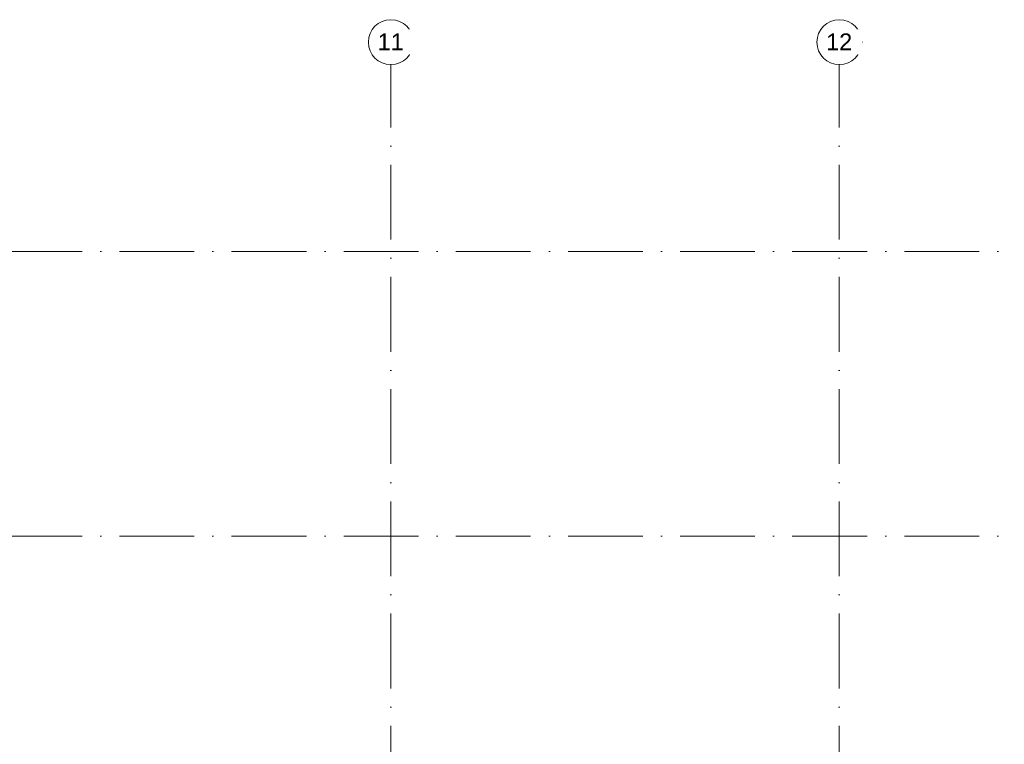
# Model space of a CAD drawing. Header units: millimetres. Extents: x -2694 to 330324, y -17289 to 76899.
# Tile 78 of 142: x 127840 to 154184, y 57011 to 76385. Entities that reach past the tile are written whole.
import ezdxf

# ---------------------------------------------------------------- set-up
doc = ezdxf.new("R2010")
doc.units = ezdxf.units.MM
doc.linetypes.add('IMPORT-A_CARA_15', pattern=[760, 500, -130, 0, -130])
doc.linetypes.add('Čerchovaná 20mm', pattern=[3000, 2000, -500, 0, -500])
doc.layers.add('CA_OSY', color=5, linetype='IMPORT-A_CARA_15', lineweight=13)
doc.layers.add('CA_TEXT35', color=62, linetype='Continuous', lineweight=9)
doc.styles.add('Arial_1', font='arial.ttf', dxfattribs={"height": 450})

# ---------------------------------------------------------------- blocks, each defined once
blk = doc.blocks.new('Osnova - Bublina osnovy 12mm-4850-BOURÁNÍ STÁVAJÍCÍCH ZÁKLADOVÝCH PRVKŮ')
at = {"layer": 'CA_TEXT35'}
blk.add_circle((0, 0), 6, dxfattribs=at)

msp = doc.modelspace()

# ---------------------------------------------------------------- linework, layer by layer
at = {"layer": 'CA_OSY', "linetype": 'Čerchovaná 20mm', "lineweight": 9}
for p, q in [((137770, -1496.2), (137770, 75184.5)), ((149770, -1496.2), (149770, 75184.5)), ((-1493.6, 70185), (299971.9, 70185)), ((-1493.6, 62579.9), (299971.9, 62579.9))]:
    msp.add_line(p, q, dxfattribs=at)

# ---------------------------------------------------------------- block references
at = {"layer": 'CA_TEXT35', "xscale": 99.99999999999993, "yscale": 99.99999999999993, "zscale": 99.99999999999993}
for p in [(137770, 75784.5), (149770, 75784.5)]:
    msp.add_blockref('Osnova - Bublina osnovy 12mm-4850-BOURÁNÍ STÁVAJÍCÍCH ZÁKLADOVÝCH PRVKŮ', p, dxfattribs=at)

# ---------------------------------------------------------------- next in the draw order: texts
at = {"layer": 'CA_TEXT35', "char_height": 450, "width": 849.789, "attachment_point": 1, "style": 'Arial_1', "bg_fill": 3, "box_fill_scale": 1.25, "bg_fill_color": 256, "bg_fill_true_color": 13158600, "bg_fill_transparency": 0}
for s, insert in [('11', (137415.9, 76017.1)), ('12', (149415.9, 76017.1))]:
    msp.add_mtext(s, dxfattribs=dict(at, insert=insert))

doc.saveas('drawing.dxf')
